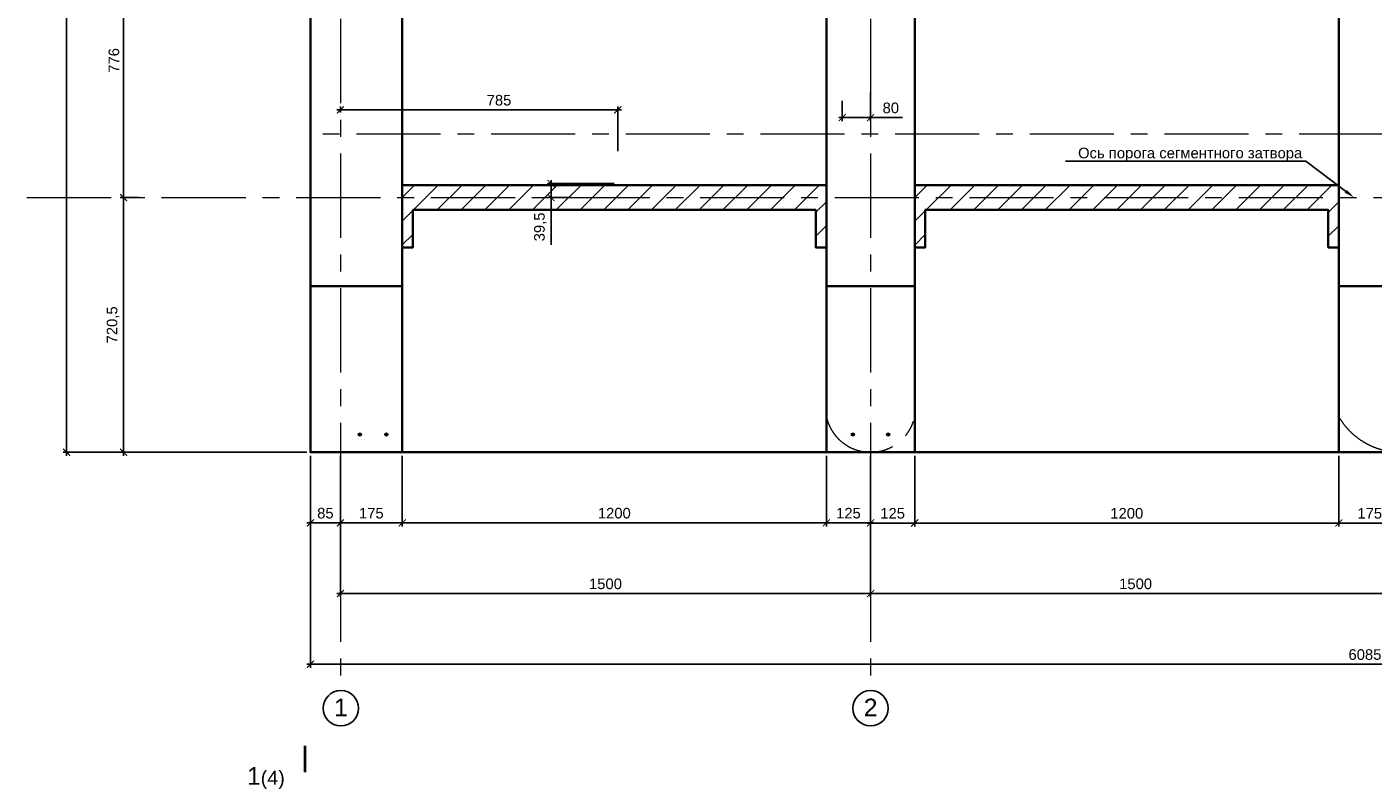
# Model space of a CAD drawing. Header units: millimetres. Extents: x -695122 to 440517, y 417968 to 574899.
# Tile 24 of 39: x 284231 to 322321, y 475871 to 497322. Entities that reach past the tile are written whole.
import ezdxf
from ezdxf import colors
from ezdxf.entities.mleader import LeaderData, LeaderLine
from ezdxf.math import Vec2, Vec3

# ---------------------------------------------------------------- set-up
doc = ezdxf.new("R2010")
doc.units = ezdxf.units.MM
doc.linetypes.add('PHANTOM', pattern=[63.5, 31.75, -6.35, 6.35, -6.35, 6.35, -6.35])
doc.linetypes.add('осевая', pattern=[50.8, 31.75, -6.35, 6.35, -6.35])
for name, color, linetype, lineweight in [('Бетон', 7, 'Continuous', 50), ('ГТО-2_Размеры', 7, 'Continuous', 15), ('Отдел_Выноски(стрелка)', 7, 'Continuous', 15), ('Отдел_Заглавные надписи', 7, 'Continuous', 30), ('Отдел_Разрезы. Сечения. Узлы', 7, 'Continuous', 15)]:
    doc.layers.add(name, color=color, linetype=linetype, lineweight=lineweight)
doc.layers.add('ГП_Штриховки', color=7, linetype='Continuous')
doc.layers.add('Оси', color=1, linetype='осевая')
doc.styles.add('arial', font='arial.ttf')
doc.styles.add('аrial', font='arial.ttf')
doc.styles.add('Рогун1', font='arial.ttf')
doc.dimstyles.new('100 мм', dxfattribs={"dimscale": 100, "dimtxt": 3.5, "dimasz": 2, "dimexe": 1, "dimexo": 1, "dimgap": 1.2, "dimtad": 1, "dimdec": 0, "dimlfac": 0.1, "dimrnd": 0.0001, "dimtxsty": 'Рогун1', "dimblk": 'ARCHTICK', "dimcen": 2.5, "dimdle": 1, "dimaunit": 1, "dimadec": 1, "dimazin": 0, "dimtfac": 1, "dimtdec": 0, "dimtmove": 1, "dimatfit": 3, "dimldrblk": 'ARCHTICK', "dimfxl": 1, "dimtfill": 1, "dimarcsym": 0})

# ---------------------------------------------------------------- blocks, each defined once
blk = doc.blocks.new('_ArchTick')
at = {"color": 0, "linetype": 'ByBlock', "const_width": 0.15}
blk.add_lwpolyline([(-0.5, -0.5), (0.5, 0.5)], dxfattribs=at)
blk = doc.blocks.new('*D13')
at = {"layer": 'Defpoints', "color": 0, "transparency": 16777216}
for p in [(308101, 485289), (293101, 483289), (308101, 481289)]:
    blk.add_point(p, dxfattribs=at)
at = {"layer": 'ГТО-2_Размеры', "color": 0, "lineweight": -2, "transparency": 16777216}
for p, q in [((308101, 485189), (308101, 481189)), ((293101, 483189), (293101, 481189)), ((293001, 481289), (308201, 481289))]:
    blk.add_line(p, q, dxfattribs=at)
at = {"layer": 'ГТО-2_Размеры', "color": 0, "lineweight": -2, "transparency": 16777216, "xscale": 200, "yscale": 200, "zscale": 200, "rotation": 180}
blk.add_blockref('_ArchTick', (293101, 481289), dxfattribs=at)
at = {"layer": 'ГТО-2_Размеры', "color": 0, "lineweight": -2, "transparency": 16777216, "xscale": 200, "yscale": 200, "zscale": 200}
blk.add_blockref('_ArchTick', (308101, 481289), dxfattribs=at)
at = {"layer": 'ГТО-2_Размеры', "color": 0, "transparency": 16777216, "insert": (300601, 481562), "char_height": 300, "attachment_point": 5, "style": 'Рогун1'}
blk.add_mtext('1500', dxfattribs=at)
blk = doc.blocks.new('*D14')
at = {"layer": 'Defpoints', "color": 0, "transparency": 16777216}
for p in [(308101, 485289), (323101, 485289), (323101, 481289)]:
    blk.add_point(p, dxfattribs=at)
at = {"layer": 'ГТО-2_Размеры', "color": 0, "lineweight": -2, "transparency": 16777216}
for p, q in [((308101, 485189), (308101, 481189)), ((323101, 485189), (323101, 481189)), ((308001, 481289), (323201, 481289))]:
    blk.add_line(p, q, dxfattribs=at)
at = {"layer": 'ГТО-2_Размеры', "color": 0, "lineweight": -2, "transparency": 16777216, "xscale": 200, "yscale": 200, "zscale": 200, "rotation": 180}
blk.add_blockref('_ArchTick', (308101, 481289), dxfattribs=at)
at = {"layer": 'ГТО-2_Размеры', "color": 0, "lineweight": -2, "transparency": 16777216, "xscale": 200, "yscale": 200, "zscale": 200}
blk.add_blockref('_ArchTick', (323101, 481289), dxfattribs=at)
at = {"layer": 'ГТО-2_Размеры', "color": 0, "transparency": 16777216, "insert": (315601, 481562), "char_height": 300, "attachment_point": 5, "style": 'Рогун1'}
blk.add_mtext('1500', dxfattribs=at)
blk = doc.blocks.new('*D33')
at = {"layer": 'Defpoints', "color": 0, "transparency": 16777216}
for p in [(292251, 485289), (353101, 485289), (353101, 479289)]:
    blk.add_point(p, dxfattribs=at)
at = {"layer": 'ГТО-2_Размеры', "color": 0, "lineweight": -2, "transparency": 16777216}
for p, q in [((292251, 485189), (292251, 479189)), ((353101, 485189), (353101, 479189)), ((292151, 479289), (353201, 479289))]:
    blk.add_line(p, q, dxfattribs=at)
at = {"layer": 'ГТО-2_Размеры', "color": 0, "lineweight": -2, "transparency": 16777216, "xscale": 200, "yscale": 200, "zscale": 200, "rotation": 180}
blk.add_blockref('_ArchTick', (292251, 479289), dxfattribs=at)
at = {"layer": 'ГТО-2_Размеры', "color": 0, "lineweight": -2, "transparency": 16777216, "xscale": 200, "yscale": 200, "zscale": 200}
blk.add_blockref('_ArchTick', (353101, 479289), dxfattribs=at)
at = {"layer": 'ГТО-2_Размеры', "color": 0, "transparency": 16777216, "insert": (322091, 479562), "char_height": 300, "attachment_point": 5, "style": 'Рогун1'}
blk.add_mtext('6085', dxfattribs=at)
blk = doc.blocks.new('*D34')
at = {"layer": 'Defpoints', "color": 0, "transparency": 16777216}
for p in [(292251, 512289), (285353, 485289), (292251, 485289)]:
    blk.add_point(p, dxfattribs=at)
at = {"layer": 'ГТО-2_Размеры', "color": 0, "lineweight": -2, "transparency": 16777216}
for p, q in [((285353, 512389), (285353, 485189)), ((292151, 512289), (285253, 512289)), ((292151, 485289), (285253, 485289))]:
    blk.add_line(p, q, dxfattribs=at)
at = {"layer": 'ГТО-2_Размеры', "color": 0, "lineweight": -2, "transparency": 16777216, "xscale": 200, "yscale": 200, "zscale": 200}
for p, rotation in [((285353, 512289), 90), ((285353, 485289), 270)]:
    blk.add_blockref('_ArchTick', p, dxfattribs=dict(at, rotation=rotation))
at = {"layer": 'ГТО-2_Размеры', "color": 0, "transparency": 16777216, "insert": (285080, 498789), "char_height": 300, "attachment_point": 5, "rotation": 90, "style": 'Рогун1'}
blk.add_mtext('2700', dxfattribs=at)
blk = doc.blocks.new('*D16')
at = {"layer": 'Defpoints', "color": 0, "transparency": 16777216}
for p in [(293101, 485289), (294851, 485289), (294851, 483289)]:
    blk.add_point(p, dxfattribs=at)
at = {"layer": 'ГТО-2_Размеры', "color": 0, "lineweight": -2, "transparency": 16777216}
for p, q in [((293101, 485189), (293101, 483189)), ((294851, 485189), (294851, 483189)), ((293001, 483289), (294951, 483289))]:
    blk.add_line(p, q, dxfattribs=at)
at = {"layer": 'ГТО-2_Размеры', "color": 0, "lineweight": -2, "transparency": 16777216, "xscale": 200, "yscale": 200, "zscale": 200, "rotation": 180}
blk.add_blockref('_ArchTick', (293101, 483289), dxfattribs=at)
at = {"layer": 'ГТО-2_Размеры', "color": 0, "lineweight": -2, "transparency": 16777216, "xscale": 200, "yscale": 200, "zscale": 200}
blk.add_blockref('_ArchTick', (294851, 483289), dxfattribs=at)
at = {"layer": 'ГТО-2_Размеры', "color": 0, "transparency": 16777216, "insert": (293976, 483562), "char_height": 300, "attachment_point": 5, "style": 'Рогун1'}
blk.add_mtext('175', dxfattribs=at)
blk = doc.blocks.new('*D17')
at = {"layer": 'Defpoints', "color": 0, "transparency": 16777216}
for p in [(294851, 485289), (306851, 485289), (306851, 483289)]:
    blk.add_point(p, dxfattribs=at)
at = {"layer": 'ГТО-2_Размеры', "color": 0, "lineweight": -2, "transparency": 16777216}
for p, q in [((294851, 485189), (294851, 483189)), ((306851, 485189), (306851, 483189)), ((294751, 483289), (306951, 483289))]:
    blk.add_line(p, q, dxfattribs=at)
at = {"layer": 'ГТО-2_Размеры', "color": 0, "lineweight": -2, "transparency": 16777216, "xscale": 200, "yscale": 200, "zscale": 200, "rotation": 180}
blk.add_blockref('_ArchTick', (294851, 483289), dxfattribs=at)
at = {"layer": 'ГТО-2_Размеры', "color": 0, "lineweight": -2, "transparency": 16777216, "xscale": 200, "yscale": 200, "zscale": 200}
blk.add_blockref('_ArchTick', (306851, 483289), dxfattribs=at)
at = {"layer": 'ГТО-2_Размеры', "color": 0, "transparency": 16777216, "insert": (300851, 483562), "char_height": 300, "attachment_point": 5, "style": 'Рогун1'}
blk.add_mtext('1200', dxfattribs=at)
blk = doc.blocks.new('*D18')
at = {"layer": 'Defpoints', "color": 0, "transparency": 16777216}
for p in [(308101, 485289), (309351, 485289), (309351, 483285)]:
    blk.add_point(p, dxfattribs=at)
at = {"layer": 'ГТО-2_Размеры', "color": 0, "lineweight": -2, "transparency": 16777216}
for p, q in [((308101, 485189), (308101, 483185)), ((309351, 485189), (309351, 483185)), ((308001, 483285), (309451, 483285))]:
    blk.add_line(p, q, dxfattribs=at)
at = {"layer": 'ГТО-2_Размеры', "color": 0, "lineweight": -2, "transparency": 16777216, "xscale": 200, "yscale": 200, "zscale": 200, "rotation": 180}
blk.add_blockref('_ArchTick', (308101, 483285), dxfattribs=at)
at = {"layer": 'ГТО-2_Размеры', "color": 0, "lineweight": -2, "transparency": 16777216, "xscale": 200, "yscale": 200, "zscale": 200}
blk.add_blockref('_ArchTick', (309351, 483285), dxfattribs=at)
at = {"layer": 'ГТО-2_Размеры', "color": 0, "transparency": 16777216, "insert": (308726, 483558), "char_height": 300, "attachment_point": 5, "style": 'Рогун1'}
blk.add_mtext('125', dxfattribs=at)
blk = doc.blocks.new('*D19')
at = {"layer": 'Defpoints', "color": 0, "transparency": 16777216}
for p in [(309351, 485289), (321351, 485289), (321351, 483285)]:
    blk.add_point(p, dxfattribs=at)
at = {"layer": 'ГТО-2_Размеры', "color": 0, "lineweight": -2, "transparency": 16777216}
for p, q in [((309351, 485189), (309351, 483185)), ((321351, 485189), (321351, 483185)), ((309251, 483285), (321451, 483285))]:
    blk.add_line(p, q, dxfattribs=at)
at = {"layer": 'ГТО-2_Размеры', "color": 0, "lineweight": -2, "transparency": 16777216, "xscale": 200, "yscale": 200, "zscale": 200, "rotation": 180}
blk.add_blockref('_ArchTick', (309351, 483285), dxfattribs=at)
at = {"layer": 'ГТО-2_Размеры', "color": 0, "lineweight": -2, "transparency": 16777216, "xscale": 200, "yscale": 200, "zscale": 200}
blk.add_blockref('_ArchTick', (321351, 483285), dxfattribs=at)
at = {"layer": 'ГТО-2_Размеры', "color": 0, "transparency": 16777216, "insert": (315351, 483558), "char_height": 300, "attachment_point": 5, "style": 'Рогун1'}
blk.add_mtext('1200', dxfattribs=at)
blk = doc.blocks.new('*D12')
at = {"layer": 'Defpoints', "color": 0, "transparency": 16777216}
for p in [(292251, 485289), (293101, 485289), (292251, 483289)]:
    blk.add_point(p, dxfattribs=at)
at = {"layer": 'ГТО-2_Размеры', "color": 0, "lineweight": -2, "transparency": 16777216}
for p, q in [((292251, 485189), (292251, 483189)), ((293101, 485189), (293101, 483189)), ((293201, 483289), (292151, 483289))]:
    blk.add_line(p, q, dxfattribs=at)
at = {"layer": 'ГТО-2_Размеры', "color": 0, "lineweight": -2, "transparency": 16777216, "xscale": 200, "yscale": 200, "zscale": 200, "rotation": 180}
blk.add_blockref('_ArchTick', (292251, 483289), dxfattribs=at)
at = {"layer": 'ГТО-2_Размеры', "color": 0, "lineweight": -2, "transparency": 16777216, "xscale": 200, "yscale": 200, "zscale": 200}
blk.add_blockref('_ArchTick', (293101, 483289), dxfattribs=at)
at = {"layer": 'ГТО-2_Размеры', "color": 0, "transparency": 16777216, "insert": (292676, 483562), "char_height": 300, "attachment_point": 5, "style": 'Рогун1'}
blk.add_mtext('85', dxfattribs=at)
blk = doc.blocks.new('*D39')
at = {"layer": 'Defpoints', "color": 0, "transparency": 16777216}
for p in [(287102, 500254), (286966, 492494), (286966, 492494)]:
    blk.add_point(p, dxfattribs=at)
at = {"layer": 'ГТО-2_Размеры', "color": 0, "lineweight": -2, "transparency": 16777216}
for p, q in [((287002, 500254), (286866, 500254)), ((286966, 500354), (286966, 492394)), ((287066, 492494), (287066, 492494))]:
    blk.add_line(p, q, dxfattribs=at)
at = {"layer": 'ГТО-2_Размеры', "color": 0, "lineweight": -2, "transparency": 16777216, "xscale": 200, "yscale": 200, "zscale": 200}
for p, rotation in [((286966, 500254), 90), ((286966, 492494), 270)]:
    blk.add_blockref('_ArchTick', p, dxfattribs=dict(at, rotation=rotation))
at = {"layer": 'ГТО-2_Размеры', "color": 0, "transparency": 16777216, "insert": (286693, 496374), "char_height": 300, "attachment_point": 5, "rotation": 90, "style": 'Рогун1'}
blk.add_mtext('776', dxfattribs=at)
blk = doc.blocks.new('*D40')
at = {"layer": 'Defpoints', "color": 0, "transparency": 16777216}
for p in [(287509, 492494), (286966, 485289), (292151, 485289)]:
    blk.add_point(p, dxfattribs=at)
at = {"layer": 'ГТО-2_Размеры', "color": 0, "lineweight": -2, "transparency": 16777216}
for p, q in [((286966, 492594), (286966, 485189)), ((287409, 492494), (286866, 492494)), ((292051, 485289), (286866, 485289))]:
    blk.add_line(p, q, dxfattribs=at)
at = {"layer": 'ГТО-2_Размеры', "color": 0, "lineweight": -2, "transparency": 16777216, "xscale": 200, "yscale": 200, "zscale": 200}
for p, rotation in [((286966, 492494), 90), ((286966, 485289), 270)]:
    blk.add_blockref('_ArchTick', p, dxfattribs=dict(at, rotation=rotation))
at = {"layer": 'ГТО-2_Размеры', "color": 0, "transparency": 16777216, "insert": (286666, 488891), "char_height": 300, "attachment_point": 5, "rotation": 90, "style": 'Рогун1'}
blk.add_mtext('720,5', dxfattribs=at)
blk = doc.blocks.new('*D73')
at = {"layer": 'Defpoints', "color": 0, "transparency": 16777216}
for p in [(321351, 485289), (323101, 485289), (323101, 483285)]:
    blk.add_point(p, dxfattribs=at)
at = {"layer": 'ГТО-2_Размеры', "color": 0, "lineweight": -2, "transparency": 16777216}
for p, q in [((321351, 485189), (321351, 483185)), ((323101, 485189), (323101, 483185)), ((321251, 483285), (323201, 483285))]:
    blk.add_line(p, q, dxfattribs=at)
at = {"layer": 'ГТО-2_Размеры', "color": 0, "lineweight": -2, "transparency": 16777216, "xscale": 200, "yscale": 200, "zscale": 200, "rotation": 180}
blk.add_blockref('_ArchTick', (321351, 483285), dxfattribs=at)
at = {"layer": 'ГТО-2_Размеры', "color": 0, "lineweight": -2, "transparency": 16777216, "xscale": 200, "yscale": 200, "zscale": 200}
blk.add_blockref('_ArchTick', (323101, 483285), dxfattribs=at)
at = {"layer": 'ГТО-2_Размеры', "color": 0, "transparency": 16777216, "insert": (322226, 483558), "char_height": 300, "attachment_point": 5, "style": 'Рогун1'}
blk.add_mtext('175', dxfattribs=at)
blk = doc.blocks.new('*D74')
at = {"layer": 'Defpoints', "color": 0, "transparency": 16777216}
for p in [(306851, 485289), (308101, 485289), (308101, 483289)]:
    blk.add_point(p, dxfattribs=at)
at = {"layer": 'ГТО-2_Размеры', "color": 0, "lineweight": -2, "transparency": 16777216}
for p, q in [((306851, 485189), (306851, 483189)), ((308101, 485189), (308101, 483189)), ((306751, 483289), (308201, 483289))]:
    blk.add_line(p, q, dxfattribs=at)
at = {"layer": 'ГТО-2_Размеры', "color": 0, "lineweight": -2, "transparency": 16777216, "xscale": 200, "yscale": 200, "zscale": 200, "rotation": 180}
blk.add_blockref('_ArchTick', (306851, 483289), dxfattribs=at)
at = {"layer": 'ГТО-2_Размеры', "color": 0, "lineweight": -2, "transparency": 16777216, "xscale": 200, "yscale": 200, "zscale": 200}
blk.add_blockref('_ArchTick', (308101, 483289), dxfattribs=at)
at = {"layer": 'ГТО-2_Размеры', "color": 0, "transparency": 16777216, "insert": (307476, 483562), "char_height": 300, "attachment_point": 5, "style": 'Рогун1'}
blk.add_mtext('125', dxfattribs=at)
blk = doc.blocks.new('*D301')
at = {"layer": 'Defpoints', "color": 0, "transparency": 16777216}
for p in [(293101, 494801), (300951, 494974), (300951, 493708)]:
    blk.add_point(p, dxfattribs=at)
at = {"layer": 'ГТО-2_Размеры', "color": 0, "lineweight": -2, "transparency": 16777216}
for p, q in [((293001, 494974), (301051, 494974)), ((293101, 494901), (293101, 495074)), ((300951, 493808), (300951, 495074))]:
    blk.add_line(p, q, dxfattribs=at)
at = {"layer": 'ГТО-2_Размеры', "color": 0, "lineweight": -2, "transparency": 16777216, "xscale": 200, "yscale": 200, "zscale": 200, "rotation": 180}
blk.add_blockref('_ArchTick', (293101, 494974), dxfattribs=at)
at = {"layer": 'ГТО-2_Размеры', "color": 0, "lineweight": -2, "transparency": 16777216, "xscale": 200, "yscale": 200, "zscale": 200}
blk.add_blockref('_ArchTick', (300951, 494974), dxfattribs=at)
at = {"layer": 'ГТО-2_Размеры', "color": 0, "transparency": 16777216, "insert": (297589, 495247), "char_height": 300, "attachment_point": 5, "style": 'Рогун1'}
blk.add_mtext('785', dxfattribs=at)
blk = doc.blocks.new('*D303')
at = {"layer": 'Defpoints', "color": 0, "transparency": 16777216}
for p in [(300949, 492889), (299060, 492494), (299702, 492494)]:
    blk.add_point(p, dxfattribs=at)
at = {"layer": 'ГТО-2_Размеры', "color": 0, "lineweight": -2, "transparency": 16777216}
for p, q in [((300849, 492889), (298960, 492889)), ((299060, 492989), (299060, 492394)), ((299602, 492494), (298960, 492494)), ((299060, 491153), (299060, 492494))]:
    blk.add_line(p, q, dxfattribs=at)
at = {"layer": 'ГТО-2_Размеры', "color": 0, "lineweight": -2, "transparency": 16777216, "xscale": 200, "yscale": 200, "zscale": 200}
for p, rotation in [((299060, 492889), 90), ((299060, 492494), 270)]:
    blk.add_blockref('_ArchTick', p, dxfattribs=dict(at, rotation=rotation))
at = {"layer": 'ГТО-2_Размеры', "color": 0, "transparency": 16777216, "insert": (298760, 491663), "char_height": 300, "attachment_point": 5, "rotation": 90, "style": 'Рогун1'}
blk.add_mtext('39,5', dxfattribs=at)
blk = doc.blocks.new('*D305')
at = {"layer": 'Defpoints', "color": 0, "transparency": 16777216}
for p in [(308101, 495570), (307301, 495328), (308101, 494756)]:
    blk.add_point(p, dxfattribs=at)
at = {"layer": 'ГТО-2_Размеры', "color": 0, "lineweight": -2, "transparency": 16777216}
for p, q in [((307301, 495228), (307301, 494656)), ((308101, 495470), (308101, 494656)), ((307201, 494756), (308201, 494756)), ((309009, 494756), (308101, 494756))]:
    blk.add_line(p, q, dxfattribs=at)
at = {"layer": 'ГТО-2_Размеры', "color": 0, "lineweight": -2, "transparency": 16777216, "xscale": 200, "yscale": 200, "zscale": 200, "rotation": 180}
blk.add_blockref('_ArchTick', (307301, 494756), dxfattribs=at)
at = {"layer": 'ГТО-2_Размеры', "color": 0, "lineweight": -2, "transparency": 16777216, "xscale": 200, "yscale": 200, "zscale": 200}
blk.add_blockref('_ArchTick', (308101, 494756), dxfattribs=at)
at = {"layer": 'ГТО-2_Размеры', "color": 0, "transparency": 16777216, "insert": (308675, 495029), "char_height": 300, "attachment_point": 5, "style": 'Рогун1'}
blk.add_mtext('80', dxfattribs=at)

msp = doc.modelspace()

# ---------------------------------------------------------------- hatches: boundary and pattern name
at = {"ltscale": 100}
h = msp.add_hatch(dxfattribs=at)
h.set_pattern_fill('ANSI31', color=256, scale=150)
h.set_pattern_definition([(45, (-66635.67, -151191.8), (-336.7596, 336.7596), [])])
h.paths.add_polyline_path([(294851.442233, 492843.5576152), (306851.4422326, 492843.5576152), (306851.4422322, 492082.5576152), (306851.4422322, 491084.5576152), (306551.4422326, 491084.5576152), (306551.4422326, 492143.5576152), (295151.4422325, 492143.5576152), (295151.4422325, 491084.5576152), (294851.4422325, 491084.5576152)])
h = msp.add_hatch(dxfattribs=at)
h.set_pattern_fill('ANSI31', color=256, scale=150)
h.set_pattern_definition([(45, (-52135.67, -151196.8), (-336.7596, 336.7596), [])])
h.paths.add_polyline_path([(309351.442233, 492838.5576152), (321351.4422326, 492838.5576152), (321351.4422321, 492077.5576152), (321351.4422321, 491079.5576152), (321051.4422326, 491079.5576152), (321051.4422326, 492138.5576152), (309651.4422325, 492138.5576152), (309651.4422325, 491079.5576152), (309351.4422325, 491079.5576152)])
at = {"layer": 'ГП_Штриховки', "true_color": 0x000000, "transparency": 33554610}
h = msp.add_hatch(color=18, dxfattribs=at)
h.dxf.hatch_style = 1
h.paths.add_polyline_path([(293695.4422325, 485788.5576152, 1), (293607.4422325, 485788.5576152, 1)])
h = msp.add_hatch(color=18, dxfattribs=at)
h.dxf.hatch_style = 1
h.paths.add_polyline_path([(294445.4422325, 485788.5576152, 1), (294357.4422325, 485788.5576152, 1)])
h = msp.add_hatch(color=18, dxfattribs=at)
h.dxf.hatch_style = 1
h.paths.add_polyline_path([(307645.4421796, 485788.5576152, 1), (307557.4421796, 485788.5576152, 1)])
h = msp.add_hatch(color=18, dxfattribs=at)
h.dxf.hatch_style = 1
h.paths.add_polyline_path([(308645.4422324, 485788.5576152, 1), (308557.4422324, 485788.5576152, 1)])

# ---------------------------------------------------------------- linework, layer by layer
at = {"lineweight": 20}
for centre in [(293651.4422325, 485788.5576152), (293651.4422325, 485788.5576152), (294401.4422325, 485788.5576152), (294401.4422325, 485788.5576152), (307601.4421796, 485788.5576152), (307601.4421796, 485788.5576152), (308601.4422324, 485788.5576152), (308601.4422324, 485788.5576152)]:
    msp.add_circle(centre, 44, dxfattribs=at)
at = {"layer": 'Defpoints', "linetype": 'PHANTOM', "lineweight": 0, "ltscale": 75}
for points in [[(309351.4422326, 499458.5576152), (309351.4422326, 486288.557615, -0.8), (306851.4422326, 486288.5576156), (306851.4422326, 499458.5576152)], [(321351.4422325, 499458.5576152), (321351.4422328, 486288.5576148, 0.5714285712), (324851.4422323, 486288.5576148), (324851.4422325, 499458.5576202)]]:
    msp.add_lwpolyline(points, format="xyb", dxfattribs=at)
at = {"layer": 'Бетон', "color": 2, "lineweight": 35, "ltscale": 10}
msp.add_lwpolyline([(353086.4422325, 512288.5576152), (353086.4422325, 513888.5576152), (351351.4422334, 513888.5576152), (348151.4422334, 512288.5576152), (292251.4422325, 512288.5576152), (292251.4422325, 485288.5576152), (353086.4422325, 485288.5576152)], close=True, dxfattribs=at)
for points in [[(294851.4422325, 499198.5576152), (294851.4422325, 492772.5576152)], [(306851.4422326, 492772.5576152), (306851.4422326, 499198.5576152)], [(309351.4422326, 499193.5576152), (309351.4422326, 492772.5576152)], [(321351.4422326, 492772.5576152), (321351.4422326, 492788.5576152), (321351.4422326, 499193.5576152)], [(294851.4422325, 492843.5576152), (306851.4422326, 492843.5576152)], [(294851.4422325, 492788.5576153), (294851.4422328, 492082.5576152)], [(306851.4422326, 492788.5576154), (306851.4422326, 492082.5576152)], [(309351.4422326, 492843.5576152), (321351.4422327, 492843.5576152)], [(309351.4422326, 492788.5576152), (309351.4422329, 492082.5576152)], [(321351.4422327, 492788.557614), (321351.442233, 492082.5576152)], [(294851.4422325, 491084.5576152), (295151.4422325, 491084.5576152), (295151.4422325, 492143.5576152), (306551.4422326, 492143.5576152), (306551.4422326, 491084.5576152), (306851.4422326, 491084.5576152)], [(309351.4422326, 491084.5576152), (309651.4422326, 491084.5576152), (309651.4422326, 492143.5576152), (321051.4422327, 492143.5576152), (321051.4422327, 491084.5576152), (321351.4422327, 491084.5576152)], [(294851.4422325, 492072.5576152), (294851.4422325, 485288.5576152)], [(306851.4422326, 485288.5576152), (306851.4422326, 492072.5576152)], [(309351.4422326, 492072.5576152), (309351.4422326, 485288.5576152)], [(321351.4422328, 485288.5576152), (321351.4422327, 492072.5576152)], [(292251.4422325, 489988.5576152), (294851.4422325, 489988.5576152)], [(306851.4422326, 489988.5576152), (309351.4422326, 489988.5576152)], [(321351.4422327, 489988.5576152), (324851.4422323, 489988.5576152)]]:
    msp.add_lwpolyline(points, dxfattribs=at)
at = {"layer": 'Оси', "linetype": 'осевая', "lineweight": 15, "ltscale": 75}
for p, q in [((353086.4422325, 494288.5576152), (292251.4422325, 494288.5576152)), ((284230.6417456, 492493.5576152), (355767.633075, 492493.5576152))]:
    msp.add_line(p, q, dxfattribs=at)
for points in [[(293101.4422325, 516597.3315541), (293101.4422325, 478544.258895)], [(308101.4422378, 516597.3315541), (308101.4422378, 478544.258895)]]:
    msp.add_lwpolyline(points, dxfattribs=at)
at = {"layer": 'Отдел_Разрезы. Сечения. Узлы'}
msp.add_lwpolyline([(292102.4491855, 476983.5255444, 75, 75, 0), (292101.9040177, 476233.5257426, 75, 75, 0), (292102.0857403, 476483.5256765, 0, 100, 0), (291602.0858724, 476483.8891216, 0, 0, 0), (290852.0860705, 476484.4342893, 0, 0, 0)], format="xyseb", dxfattribs=at)

# ---------------------------------------------------------------- texts
at = {"insert": (290456.8577702, 476377.5209828), "char_height": 2.5, "attachment_point": 1, "style": 'аrial'}
msp.add_mtext_dynamic_manual_height_columns('{\\H200x;1\\H0.8x;(4)}', width=3148.469281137, gutter_width=12.5, heights=[0], dxfattribs=at)

# ---------------------------------------------------------------- dimensions: what is measured, and where the dimension line sits
at = {"layer": 'ГТО-2_Размеры'}
for base, p1, p2, picture, middle in [((285353.22042031, 485288.5576152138), (292251.4422325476, 512288.5576152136), (292251.4422325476, 485288.5576152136), '*D34', (285080.0485239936, 498788.5576152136)), ((286966.3049696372, 492493.5576152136), (287101.5042195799, 500253.5576152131), (286966.3049696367, 492493.5576152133), '*D39', (286693.1330733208, 496373.5576152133)), ((286966.3049696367, 485288.5576152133), (287508.6942941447, 492493.5576152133), (292151.4422325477, 485288.5576152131), '*D40', (286666.018475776, 488891.0576152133))]:
    dim = msp.add_linear_dim(base=base, p1=p1, p2=p2, angle=90, dimstyle='100 мм', override={"dimtxt": 3, "dimdec": 6, "dimtfill": 0}, dxfattribs=at)
    dim.commit()
    dim.dimension.update_dxf_attribs({"geometry": picture, "text_midpoint": middle})
for base, p1, p2, override, picture, middle in [((308101.4422378, 494756.3079171), (307301.4422378, 495328.3378246), (308101.4422378, 495569.820323), {"dimtxt": 3, "dimdec": 6, "dimtfill": 0}, '*D305', (308674.8602571, 494756.3079171)), ((300951.4419130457, 494974.2426811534), (293101.4418600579, 494800.5153149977), (300951.4419130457, 493707.8554567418), {"dimscale": 100, "dimtxt": 3, "dimdec": 6, "dimtfill": 0}, '*D301', (297588.780909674, 494974.2426811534)), ((353101.4422325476, 479288.5576152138), (292251.4422325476, 485288.5576152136), (353101.4422325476, 485288.5576152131), {"dimtxt": 3, "dimdec": 6, "dimtfill": 0}, '*D33', (322091.3819572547, 479288.5576152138)), ((292251.4422325, 483288.5576152), (293101.4422325, 485288.5576152), (292251.4422325, 485288.5576152), {"dimscale": 100, "dimtxt": 3, "dimdec": 6, "dimtfill": 0}, '*D12', (292676.4422325, 483288.5576152)), ((294851.4422325, 483288.5576152), (293101.4422325, 485288.5576152), (294851.4422325, 485288.5576152), {"dimscale": 100, "dimtxt": 3, "dimdec": 6, "dimtfill": 0}, '*D16', (293976.4422325, 483288.5576152)), ((308101.4422378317, 483288.5576218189), (306851.4422326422, 485288.5576152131), (308101.4422378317, 485288.5576152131), {"dimscale": 100, "dimtxt": 3, "dimdec": 6, "dimtfill": 0}, '*D74', (307476.4422352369, 483288.5576218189)), ((309351.4422326, 483284.8076152), (308101.4422324, 485288.5576152), (309351.4422326, 485288.5576152), {"dimscale": 100, "dimtxt": 3, "dimdec": 6, "dimtfill": 0}, '*D18', (308726.4422325, 483284.8076152)), ((323101.4422325, 483284.8076152), (321351.4422328, 485288.5576152), (323101.4422325, 485288.5576152), {"dimscale": 100, "dimtxt": 3, "dimdec": 6, "dimtfill": 0}, '*D73', (322226.4422327, 483284.8076152))]:
    dim = msp.add_linear_dim(base=base, p1=p1, p2=p2, dimstyle='100 мм', override=override, dxfattribs=at)
    dim.commit()
    dim.dimension.update_dxf_attribs({"geometry": picture, "text_midpoint": middle, "dimtype": 160})
dim = msp.add_linear_dim(base=(299060.2868124, 492493.5576152), p1=(300948.6613203, 492888.5576152), p2=(299701.6074803, 492493.5576152), angle=90, dimstyle='100 мм', override={"dimtxt": 3, "dimdec": 6, "dimtfill": 0}, dxfattribs=at)
dim.commit()
dim.dimension.update_dxf_attribs({"geometry": '*D303', "text_midpoint": (299118.5897572, 491663.401426), "dimtype": 160})
for base, p1, p2, picture, middle in [((308101.4422325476, 481288.5576152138), (293101.4422325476, 483288.5576152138), (308101.4422325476, 485288.5576152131), '*D13', (300601.4422325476, 481561.7295115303)), ((306851.4422326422, 483288.5576152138), (294851.4422325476, 485288.5576152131), (306851.4422326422, 485288.5576152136), '*D17', (300851.4422325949, 483561.7295115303)), ((323101.4422325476, 481288.5576152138), (308101.4422325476, 485288.5576152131), (323101.4422325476, 485288.5576152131), '*D14', (315601.4422325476, 481561.7295115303)), ((321351.4422327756, 483284.8076152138), (309351.4422326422, 485288.5576152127), (321351.4422327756, 485288.5576152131), '*D19', (315351.4422327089, 483557.9795115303))]:
    dim = msp.add_linear_dim(base=base, p1=p1, p2=p2, dimstyle='100 мм', override={"dimscale": 100, "dimtxt": 3, "dimdec": 6, "dimtfill": 0}, dxfattribs=at)
    dim.commit()
    dim.dimension.update_dxf_attribs({"geometry": picture, "text_midpoint": middle})

# ---------------------------------------------------------------- leaders
at = {"layer": 'Отдел_Выноски(стрелка)'}
ml = msp.add_multileader_mtext('Standard', dxfattribs=at)
ml.set_content('Ось порога сегментного затвора', color=256, style='arial')
ml.set_leader_properties()
ml.build(insert=Vec2(0, 0))
ml.multileader.update_dxf_attribs({"text_left_attachment_type": 6, "text_right_attachment_type": 6, "dogleg_length": 136.6171409, "arrow_head_size": 300})
ctx = ml.context
ctx.base_point, ctx.char_height, ctx.arrow_head_size, ctx.plane_origin = Vec3(313970.717859, 493521.503423), 300, 300, Vec3(322474.0851113, 488444.677363)
ctx.left_attachment, ctx.right_attachment = 6, 6
notes = []
notes.append((ctx, [(1, (1, 1, 0), (320418.292708, 493521.503423), (-1, 0), 136.6171409, [(0, [(321784.8068693, 492493.5576152)], 0, [])])]))
ctx.mtext.insert, ctx.mtext.width, ctx.mtext.flow_direction = Vec3(313972.717859, 493904.7912811), 6678.85940834, 5
for ctx, leaders in notes:
    for number, flags, end, landing, length, lines in leaders:
        leader = LeaderData()
        leader.index, (leader.has_last_leader_line, leader.has_dogleg_vector, leader.attachment_direction) = number, flags
        leader.last_leader_point, leader.dogleg_vector, leader.dogleg_length = Vec3(end), Vec3(landing), length
        for number, points, colour, breaks in lines:
            line = LeaderLine()
            line.index, line.vertices, line.color, line.breaks = number, Vec3.list(points), colors.encode_raw_color(colour), breaks
            leader.lines.append(line)
        ctx.leaders.append(leader)

# ---------------------------------------------------------------- next in the draw order: texts
at = {"layer": 'Отдел_Заглавные надписи', "char_height": 500, "attachment_point": 5, "style": 'arial', "bg_fill": 3, "box_fill_scale": 1.5, "bg_fill_color": 256, "bg_fill_transparency": 0}
for s, insert in [('\\pxqc;1', (293115.35832, 478066.6040079)), ('\\pxqc;2', (308103.6693837, 478066.467358))]:
    msp.add_mtext(s, dxfattribs=dict(at, insert=insert))

# ---------------------------------------------------------------- next in the draw order: linework, layer by layer
for centre in [(293113.1311689, 478044.3955449), (308101.4422325, 478044.258895)]:
    msp.add_circle(centre, 500)

doc.saveas('drawing.dxf')
